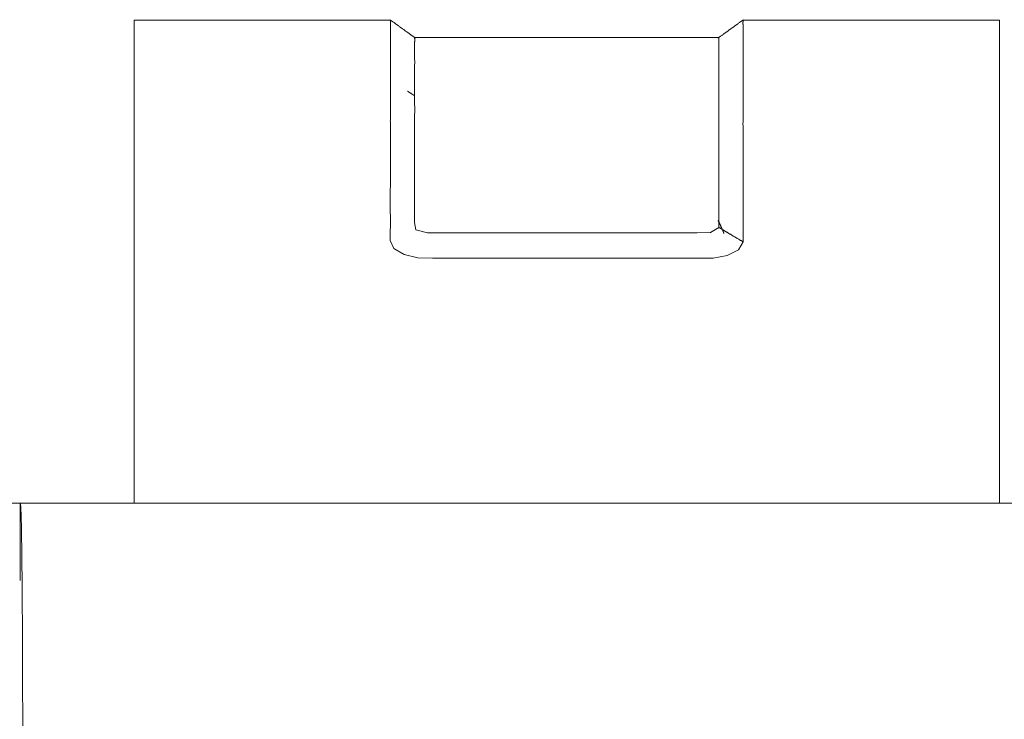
# Model space of a CAD drawing. Header units: millimetres. Extents: x 35 to 385, y -587 to 211.
# Tile 94 of 133: x 208 to 221, y -340 to -331. Entities that reach past the tile are written whole.
import ezdxf

# ---------------------------------------------------------------- set-up
doc = ezdxf.new("R2010")
doc.units = ezdxf.units.MM
doc.layers.add('3', color=7, linetype='Continuous', true_color=0xffffff)

msp = doc.modelspace()

# ---------------------------------------------------------------- linework, layer by layer
at = {"layer": '3', "color": 155, "linetype": 'Continuous', "lineweight": 18}
for p, q in [((212.72, -331.058), (209.46, -331.058)), ((220.46, -331.058), (217.201, -331.058)), ((216.893, -331.281), (213.027, -331.281)), ((209.46, -337.195), (209.46, -336.68)), ((220.46, -336.68), (220.46, -337.195)), ((190.374, -337.195), (208.014, -337.195)), ((208.014, -337.195), (220.66, -337.195)), ((208.014, -337.195), (208.014, -337.195)), ((208.014, -338.18), (208.014, -337.195))]:
    msp.add_line(p, q, dxfattribs=at)
for points in [[(209.46, -332.355), (209.46, -332.334), (209.46, -332.306), (209.46, -332.271), (209.46, -332.232), (209.46, -332.187), (209.46, -332.138), (209.46, -332.085), (209.46, -332.029), (209.46, -331.97), (209.46, -331.909), (209.46, -331.846), (209.46, -331.783), (209.46, -331.719), (209.46, -331.656), (209.46, -331.593), (209.46, -331.531), (209.46, -331.472), (209.46, -331.415), (209.46, -331.361), (209.46, -331.31), (209.46, -331.264), (209.46, -331.223), (209.46, -331.187), (209.46, -331.157), (209.46, -331.134), (209.46, -331.117), (209.46, -331.111), (209.46, -331.107), (209.46, -331.103), (209.46, -331.099), (209.46, -331.095), (209.46, -331.091), (209.46, -331.087), (209.46, -331.084), (209.46, -331.081), (209.46, -331.078), (209.46, -331.075), (209.46, -331.073), (209.46, -331.071), (209.46, -331.068), (209.46, -331.067), (209.46, -331.065), (209.46, -331.063), (209.46, -331.062), (209.46, -331.061), (209.46, -331.06), (209.46, -331.059), (209.46, -331.059), (209.46, -331.058), (209.46, -331.058)], [(213.036, -331.287), (213.029, -331.282), (213.023, -331.278), (213.017, -331.273), (213.01, -331.268), (213.004, -331.264), (212.997, -331.259), (212.991, -331.254), (212.984, -331.25), (212.978, -331.245), (212.971, -331.24), (212.965, -331.236), (212.958, -331.231), (212.952, -331.226), (212.946, -331.222), (212.939, -331.217), (212.933, -331.212), (212.926, -331.208), (212.92, -331.203), (212.913, -331.198), (212.907, -331.194), (212.9, -331.189), (212.894, -331.184), (212.888, -331.18), (212.881, -331.175), (212.875, -331.17), (212.868, -331.166), (212.862, -331.161), (212.855, -331.157), (212.849, -331.152), (212.842, -331.147), (212.836, -331.143), (212.83, -331.138), (212.823, -331.133), (212.817, -331.129), (212.81, -331.124), (212.804, -331.119), (212.797, -331.115), (212.791, -331.11), (212.784, -331.105), (212.778, -331.101), (212.771, -331.096), (212.765, -331.091), (212.759, -331.087), (212.752, -331.082), (212.746, -331.077), (212.739, -331.073), (212.733, -331.068), (212.726, -331.063), (212.72, -331.059), (212.713, -331.054)], [(212.719, -332.355), (212.718, -332.343), (212.719, -332.329), (212.719, -332.312), (212.719, -332.291), (212.719, -332.267), (212.719, -332.239), (212.719, -332.208), (212.719, -332.172), (212.719, -332.132), (212.719, -332.088), (212.719, -332.04), (212.719, -331.988), (212.719, -331.932), (212.719, -331.871), (212.719, -331.808), (212.719, -331.743), (212.719, -331.677), (212.719, -331.612), (212.719, -331.548), (212.719, -331.488), (212.719, -331.432), (212.719, -331.38), (212.719, -331.334), (212.719, -331.292), (212.719, -331.256), (212.719, -331.224), (212.719, -331.197), (212.719, -331.174), (212.719, -331.155), (212.719, -331.139), (212.719, -331.127), (212.719, -331.118), (212.72, -331.112), (212.72, -331.106), (212.72, -331.1), (212.72, -331.095), (212.72, -331.09), (212.72, -331.085), (212.72, -331.081), (212.72, -331.077), (212.719, -331.073), (212.719, -331.07), (212.719, -331.067), (212.719, -331.065), (212.719, -331.063), (212.719, -331.061), (212.719, -331.06), (212.719, -331.059), (212.719, -331.058), (212.719, -331.058)], [(217.207, -331.054), (217.2, -331.059), (217.194, -331.063), (217.188, -331.068), (217.181, -331.073), (217.175, -331.077), (217.168, -331.082), (217.162, -331.087), (217.155, -331.091), (217.149, -331.096), (217.142, -331.101), (217.136, -331.105), (217.13, -331.11), (217.123, -331.115), (217.117, -331.119), (217.11, -331.124), (217.104, -331.129), (217.097, -331.133), (217.091, -331.138), (217.084, -331.143), (217.078, -331.147), (217.071, -331.152), (217.065, -331.156), (217.059, -331.161), (217.052, -331.166), (217.046, -331.17), (217.039, -331.175), (217.033, -331.18), (217.026, -331.184), (217.02, -331.189), (217.013, -331.194), (217.007, -331.198), (217.001, -331.203), (216.994, -331.208), (216.988, -331.212), (216.981, -331.217), (216.975, -331.222), (216.968, -331.226), (216.962, -331.231), (216.955, -331.236), (216.949, -331.24), (216.943, -331.245), (216.936, -331.249), (216.93, -331.254), (216.923, -331.259), (216.917, -331.263), (216.91, -331.268), (216.904, -331.273), (216.897, -331.277), (216.891, -331.282), (216.885, -331.287)], [(217.201, -332.355), (217.202, -332.343), (217.201, -332.329), (217.201, -332.312), (217.201, -332.291), (217.201, -332.267), (217.201, -332.24), (217.201, -332.209), (217.201, -332.173), (217.201, -332.134), (217.201, -332.09), (217.201, -332.041), (217.201, -331.989), (217.201, -331.933), (217.201, -331.873), (217.201, -331.81), (217.201, -331.745), (217.201, -331.68), (217.201, -331.615), (217.201, -331.551), (217.201, -331.491), (217.201, -331.435), (217.201, -331.383), (217.201, -331.337), (217.201, -331.295), (217.201, -331.258), (217.201, -331.226), (217.201, -331.199), (217.201, -331.176), (217.201, -331.156), (217.201, -331.14), (217.201, -331.128), (217.202, -331.119), (217.201, -331.112), (217.2, -331.106), (217.2, -331.1), (217.2, -331.095), (217.2, -331.09), (217.2, -331.085), (217.201, -331.081), (217.201, -331.077), (217.201, -331.074), (217.201, -331.07), (217.201, -331.068), (217.201, -331.065), (217.201, -331.063), (217.201, -331.061), (217.201, -331.06), (217.201, -331.059), (217.201, -331.058), (217.201, -331.058)], [(220.46, -331.058), (220.46, -331.058), (220.46, -331.059), (220.46, -331.059), (220.46, -331.06), (220.46, -331.061), (220.46, -331.062), (220.46, -331.063), (220.46, -331.065), (220.46, -331.067), (220.46, -331.068), (220.46, -331.071), (220.46, -331.073), (220.46, -331.075), (220.46, -331.078), (220.46, -331.081), (220.46, -331.084), (220.46, -331.087), (220.46, -331.091), (220.46, -331.095), (220.46, -331.098), (220.46, -331.103), (220.46, -331.107), (220.46, -331.111), (220.46, -331.117), (220.46, -331.133), (220.46, -331.157), (220.46, -331.187), (220.46, -331.223), (220.46, -331.264), (220.46, -331.31), (220.46, -331.36), (220.46, -331.414), (220.46, -331.472), (220.46, -331.531), (220.46, -331.593), (220.46, -331.655), (220.46, -331.719), (220.46, -331.783), (220.46, -331.846), (220.46, -331.909), (220.46, -331.97), (220.46, -332.029), (220.46, -332.085), (220.46, -332.138), (220.46, -332.187), (220.46, -332.232), (220.46, -332.271), (220.46, -332.306), (220.46, -332.334), (220.46, -332.355)], [(213.027, -332.137), (213.027, -332.127), (213.027, -332.116), (213.027, -332.103), (213.027, -332.087), (213.027, -332.068), (213.027, -332.046), (213.027, -332.02), (213.027, -331.992), (213.027, -331.959), (213.027, -331.922), (213.027, -331.882), (213.027, -331.838), (213.027, -331.791), (213.027, -331.741), (213.027, -331.691), (213.027, -331.64), (213.028, -331.592), (213.027, -331.548), (213.027, -331.508), (213.027, -331.473), (213.027, -331.443), (213.027, -331.417), (213.027, -331.396), (213.027, -331.378), (213.027, -331.364), (213.027, -331.352), (213.027, -331.343), (213.027, -331.337), (213.028, -331.332), (213.028, -331.327), (213.028, -331.323), (213.028, -331.319), (213.028, -331.315), (213.028, -331.311), (213.028, -331.307), (213.028, -331.304), (213.028, -331.301), (213.028, -331.298), (213.028, -331.295), (213.027, -331.293), (213.027, -331.29), (213.027, -331.288), (213.027, -331.287), (213.027, -331.285), (213.027, -331.284), (213.027, -331.283), (213.027, -331.282), (213.027, -331.281), (213.027, -331.281), (213.027, -331.281)], [(216.893, -332.137), (216.893, -332.127), (216.893, -332.116), (216.893, -332.103), (216.893, -332.087), (216.893, -332.068), (216.893, -332.046), (216.893, -332.02), (216.893, -331.991), (216.893, -331.958), (216.893, -331.922), (216.893, -331.881), (216.893, -331.837), (216.893, -331.79), (216.893, -331.74), (216.893, -331.689), (216.893, -331.639), (216.893, -331.591), (216.893, -331.546), (216.893, -331.506), (216.893, -331.471), (216.893, -331.441), (216.893, -331.416), (216.893, -331.395), (216.893, -331.377), (216.893, -331.363), (216.893, -331.352), (216.893, -331.343), (216.893, -331.337), (216.892, -331.332), (216.892, -331.327), (216.892, -331.323), (216.892, -331.318), (216.893, -331.314), (216.893, -331.311), (216.893, -331.307), (216.893, -331.304), (216.893, -331.301), (216.893, -331.298), (216.893, -331.295), (216.893, -331.292), (216.893, -331.29), (216.893, -331.288), (216.893, -331.286), (216.893, -331.285), (216.893, -331.284), (216.893, -331.283), (216.893, -331.282), (216.893, -331.281), (216.893, -331.281), (216.893, -331.281)], [(212.938, -331.963), (212.939, -331.964), (212.941, -331.965), (212.943, -331.966), (212.945, -331.967), (212.947, -331.968), (212.948, -331.97), (212.95, -331.971), (212.952, -331.972), (212.954, -331.973), (212.956, -331.974), (212.957, -331.975), (212.959, -331.977), (212.961, -331.978), (212.963, -331.979), (212.965, -331.98), (212.966, -331.981), (212.968, -331.982), (212.97, -331.984), (212.972, -331.985), (212.974, -331.986), (212.975, -331.987), (212.977, -331.988), (212.979, -331.989), (212.981, -331.991), (212.983, -331.992), (212.984, -331.993), (212.986, -331.994), (212.988, -331.995), (212.99, -331.996), (212.992, -331.998), (212.993, -331.999), (212.995, -332), (212.997, -332.001), (212.999, -332.002), (213, -332.003), (213.002, -332.005), (213.004, -332.006), (213.006, -332.007), (213.008, -332.008), (213.009, -332.009), (213.011, -332.01), (213.013, -332.012), (213.015, -332.013), (213.017, -332.014), (213.018, -332.015), (213.02, -332.016), (213.022, -332.017), (213.024, -332.019), (213.026, -332.02), (213.027, -332.021)], [(213.027, -332.137), (213.028, -332.165), (213.028, -332.195), (213.028, -332.227), (213.027, -332.26), (213.027, -332.296), (213.027, -332.334), (213.027, -332.374), (213.027, -332.417), (213.027, -332.461), (213.027, -332.508), (213.027, -332.558), (213.027, -332.61), (213.027, -332.664), (213.027, -332.721), (213.027, -332.781), (213.027, -332.844), (213.027, -332.909), (213.027, -332.978), (213.027, -333.049), (213.027, -333.123), (213.027, -333.2), (213.027, -333.28), (213.027, -333.363), (213.027, -333.449), (213.027, -333.538), (213.027, -333.63), (213.043, -333.724), (213.192, -333.763), (213.364, -333.763), (213.535, -333.763), (213.706, -333.763), (213.877, -333.763), (214.049, -333.763), (214.22, -333.763), (214.391, -333.763), (214.562, -333.763), (214.734, -333.763), (214.905, -333.763), (215.076, -333.763), (215.248, -333.763), (215.419, -333.763), (215.59, -333.763), (215.761, -333.763), (215.933, -333.763), (216.104, -333.763), (216.275, -333.763), (216.446, -333.763), (216.618, -333.763), (216.788, -333.759), (216.893, -333.693)], [(216.893, -332.137), (216.892, -332.151), (216.892, -332.167), (216.892, -332.182), (216.892, -332.199), (216.893, -332.216), (216.893, -332.233), (216.893, -332.251), (216.893, -332.27), (216.893, -332.289), (216.893, -332.309), (216.893, -332.329), (216.893, -332.35), (216.893, -332.372), (216.893, -332.394), (216.893, -332.417), (216.893, -332.44), (216.893, -332.464), (216.893, -332.489), (216.893, -332.515), (216.893, -332.541), (216.893, -332.568), (216.893, -332.595), (216.893, -332.624), (216.893, -332.653), (216.893, -332.683), (216.893, -332.713), (216.893, -332.745), (216.893, -332.777), (216.893, -332.81), (216.893, -332.844), (216.893, -332.878), (216.893, -332.914), (216.893, -332.95), (216.893, -332.987), (216.893, -333.025), (216.893, -333.063), (216.893, -333.103), (216.893, -333.143), (216.893, -333.184), (216.893, -333.226), (216.893, -333.269), (216.893, -333.313), (216.893, -333.357), (216.893, -333.403), (216.893, -333.449), (216.893, -333.496), (216.893, -333.544), (216.893, -333.593), (216.894, -333.643), (216.893, -333.693)], [(209.46, -336.68), (209.46, -336.537), (209.46, -336.396), (209.46, -336.257), (209.46, -336.119), (209.46, -335.982), (209.46, -335.847), (209.46, -335.714), (209.46, -335.583), (209.46, -335.454), (209.46, -335.326), (209.46, -335.201), (209.46, -335.077), (209.46, -334.956), (209.46, -334.837), (209.46, -334.721), (209.46, -334.607), (209.46, -334.496), (209.46, -334.388), (209.46, -334.283), (209.46, -334.181), (209.46, -334.081), (209.46, -333.984), (209.46, -333.89), (209.46, -333.799), (209.46, -333.71), (209.46, -333.624), (209.46, -333.541), (209.46, -333.461), (209.46, -333.383), (209.46, -333.308), (209.46, -333.236), (209.46, -333.167), (209.46, -333.101), (209.46, -333.038), (209.46, -332.978), (209.46, -332.92), (209.46, -332.865), (209.46, -332.813), (209.46, -332.763), (209.46, -332.715), (209.46, -332.67), (209.46, -332.627), (209.46, -332.586), (209.46, -332.547), (209.46, -332.51), (209.46, -332.475), (209.46, -332.443), (209.46, -332.412), (209.46, -332.382), (209.46, -332.355)], [(217.201, -333.876), (217.143, -333.976), (217, -334.048), (216.82, -334.082), (216.633, -334.086), (216.445, -334.086), (216.257, -334.086), (216.07, -334.086), (215.882, -334.086), (215.694, -334.086), (215.507, -334.086), (215.319, -334.086), (215.131, -334.086), (214.944, -334.086), (214.756, -334.086), (214.568, -334.086), (214.381, -334.086), (214.193, -334.086), (214.005, -334.086), (213.818, -334.086), (213.63, -334.086), (213.442, -334.086), (213.255, -334.086), (213.068, -334.079), (212.892, -334.038), (212.761, -333.962), (212.717, -333.86), (212.718, -333.759), (212.719, -333.662), (212.719, -333.568), (212.718, -333.478), (212.718, -333.392), (212.718, -333.309), (212.718, -333.23), (212.719, -333.154), (212.719, -333.081), (212.719, -333.012), (212.719, -332.946), (212.719, -332.884), (212.719, -332.824), (212.719, -332.768), (212.719, -332.715), (212.719, -332.665), (212.719, -332.617), (212.719, -332.572), (212.719, -332.53), (212.719, -332.49), (212.719, -332.453), (212.72, -332.418), (212.72, -332.386), (212.719, -332.355)], [(217.201, -332.355), (217.2, -332.369), (217.2, -332.384), (217.201, -332.4), (217.201, -332.416), (217.201, -332.432), (217.201, -332.449), (217.201, -332.467), (217.201, -332.485), (217.201, -332.504), (217.201, -332.523), (217.201, -332.543), (217.201, -332.564), (217.201, -332.585), (217.201, -332.607), (217.201, -332.629), (217.201, -332.652), (217.201, -332.675), (217.201, -332.7), (217.201, -332.725), (217.201, -332.75), (217.201, -332.777), (217.201, -332.803), (217.201, -332.831), (217.201, -332.86), (217.201, -332.889), (217.201, -332.919), (217.201, -332.949), (217.201, -332.981), (217.201, -333.013), (217.201, -333.046), (217.201, -333.08), (217.201, -333.115), (217.202, -333.15), (217.202, -333.186), (217.202, -333.223), (217.202, -333.261), (217.202, -333.299), (217.202, -333.339), (217.202, -333.379), (217.202, -333.42), (217.202, -333.462), (217.202, -333.505), (217.201, -333.548), (217.201, -333.592), (217.201, -333.638), (217.201, -333.684), (217.202, -333.73), (217.203, -333.778), (217.204, -333.827), (217.201, -333.876)], [(220.46, -332.355), (220.46, -332.382), (220.46, -332.412), (220.46, -332.442), (220.46, -332.475), (220.46, -332.51), (220.46, -332.546), (220.46, -332.585), (220.46, -332.626), (220.46, -332.668), (220.46, -332.713), (220.46, -332.76), (220.46, -332.81), (220.46, -332.862), (220.46, -332.916), (220.46, -332.973), (220.46, -333.033), (220.46, -333.095), (220.46, -333.16), (220.46, -333.228), (220.46, -333.299), (220.46, -333.372), (220.46, -333.449), (220.46, -333.528), (220.46, -333.611), (220.46, -333.697), (220.46, -333.786), (220.46, -333.878), (220.46, -333.973), (220.46, -334.071), (220.46, -334.172), (220.46, -334.275), (220.46, -334.381), (220.46, -334.49), (220.46, -334.601), (220.46, -334.715), (220.46, -334.832), (220.46, -334.951), (220.46, -335.073), (220.46, -335.196), (220.46, -335.322), (220.46, -335.45), (220.46, -335.58), (220.46, -335.712), (220.46, -335.845), (220.46, -335.98), (220.46, -336.117), (220.46, -336.255), (220.46, -336.395), (220.46, -336.537), (220.46, -336.68)], [(216.885, -333.607), (216.887, -333.61), (216.888, -333.613), (216.89, -333.616), (216.891, -333.619), (216.893, -333.622), (216.894, -333.624), (216.896, -333.627), (216.897, -333.63), (216.899, -333.634), (216.9, -333.637), (216.902, -333.64), (216.903, -333.643), (216.905, -333.646), (216.906, -333.649), (216.908, -333.652), (216.909, -333.655), (216.911, -333.658), (216.912, -333.661), (216.913, -333.664), (216.915, -333.668), (216.916, -333.671), (216.918, -333.674), (216.919, -333.677), (216.921, -333.68), (216.922, -333.684), (216.924, -333.687), (216.925, -333.69), (216.927, -333.693), (216.928, -333.697), (216.93, -333.7), (216.931, -333.703), (216.932, -333.707), (216.934, -333.71), (216.935, -333.713), (216.937, -333.717), (216.938, -333.72), (216.94, -333.723), (216.941, -333.727), (216.943, -333.73), (216.944, -333.734), (216.945, -333.737), (216.947, -333.741), (216.948, -333.744), (216.95, -333.748), (216.951, -333.751), (216.952, -333.755), (216.954, -333.758), (216.955, -333.762), (216.957, -333.765), (216.958, -333.769)], [(216.893, -333.693), (216.899, -333.697), (216.905, -333.7), (216.911, -333.704), (216.917, -333.708), (216.924, -333.711), (216.93, -333.715), (216.936, -333.719), (216.942, -333.722), (216.948, -333.726), (216.954, -333.73), (216.961, -333.733), (216.967, -333.737), (216.973, -333.741), (216.979, -333.744), (216.985, -333.748), (216.991, -333.752), (216.998, -333.755), (217.004, -333.759), (217.01, -333.763), (217.016, -333.766), (217.022, -333.77), (217.028, -333.774), (217.035, -333.777), (217.041, -333.781), (217.047, -333.785), (217.053, -333.788), (217.059, -333.792), (217.065, -333.796), (217.072, -333.799), (217.078, -333.803), (217.084, -333.807), (217.09, -333.81), (217.096, -333.814), (217.102, -333.818), (217.109, -333.821), (217.115, -333.825), (217.121, -333.828), (217.127, -333.832), (217.133, -333.836), (217.139, -333.839), (217.146, -333.843), (217.152, -333.847), (217.158, -333.85), (217.164, -333.854), (217.17, -333.858), (217.176, -333.861), (217.183, -333.865), (217.189, -333.869), (217.195, -333.872), (217.201, -333.876)], [(208.014, -337.195), (208.015, -337.199), (208.017, -337.205), (208.018, -337.213), (208.019, -337.224), (208.02, -337.237), (208.021, -337.253), (208.022, -337.272), (208.023, -337.295), (208.024, -337.321), (208.025, -337.35), (208.026, -337.384), (208.027, -337.421), (208.028, -337.462), (208.029, -337.508), (208.03, -337.557), (208.031, -337.611), (208.032, -337.669), (208.033, -337.731), (208.033, -337.797), (208.034, -337.867), (208.035, -337.942), (208.036, -338.021), (208.037, -338.103), (208.038, -338.188), (208.038, -338.276), (208.039, -338.368), (208.04, -338.463), (208.04, -338.561), (208.041, -338.662), (208.041, -338.767), (208.042, -338.873), (208.042, -338.981), (208.043, -339.092), (208.043, -339.203), (208.044, -339.317), (208.044, -339.432), (208.044, -339.549), (208.044, -339.667), (208.045, -339.786), (208.045, -339.905), (208.045, -340.024)], [(208.014, -337.195), (208.014, -337.195), (208.014, -337.195), (208.014, -337.195), (208.014, -337.195), (208.014, -337.195), (208.014, -337.195), (208.014, -337.195), (208.014, -337.195), (208.014, -337.195), (208.014, -337.195), (208.014, -337.195), (208.014, -337.195), (208.014, -337.195), (208.014, -337.195), (208.014, -337.195), (208.014, -337.195), (208.014, -337.195), (208.014, -337.195), (208.014, -337.195), (208.014, -337.195), (208.014, -337.195), (208.014, -337.195), (208.014, -337.195), (208.014, -337.195), (208.014, -337.195), (208.014, -337.195), (208.014, -337.195), (208.014, -337.195), (208.014, -337.195), (208.014, -337.195), (208.014, -337.195), (208.014, -337.195), (208.014, -337.195), (208.014, -337.195), (208.014, -337.195), (208.014, -337.195), (208.014, -337.195), (208.014, -337.195), (208.014, -337.195), (208.014, -337.195), (208.014, -337.195), (208.014, -337.195), (208.014, -337.195), (208.014, -337.195), (208.014, -337.195), (208.014, -337.195), (208.014, -337.195), (208.014, -337.195), (208.014, -337.195), (208.014, -337.195)]]:
    msp.add_lwpolyline(points, dxfattribs=at)

doc.saveas('drawing.dxf')
